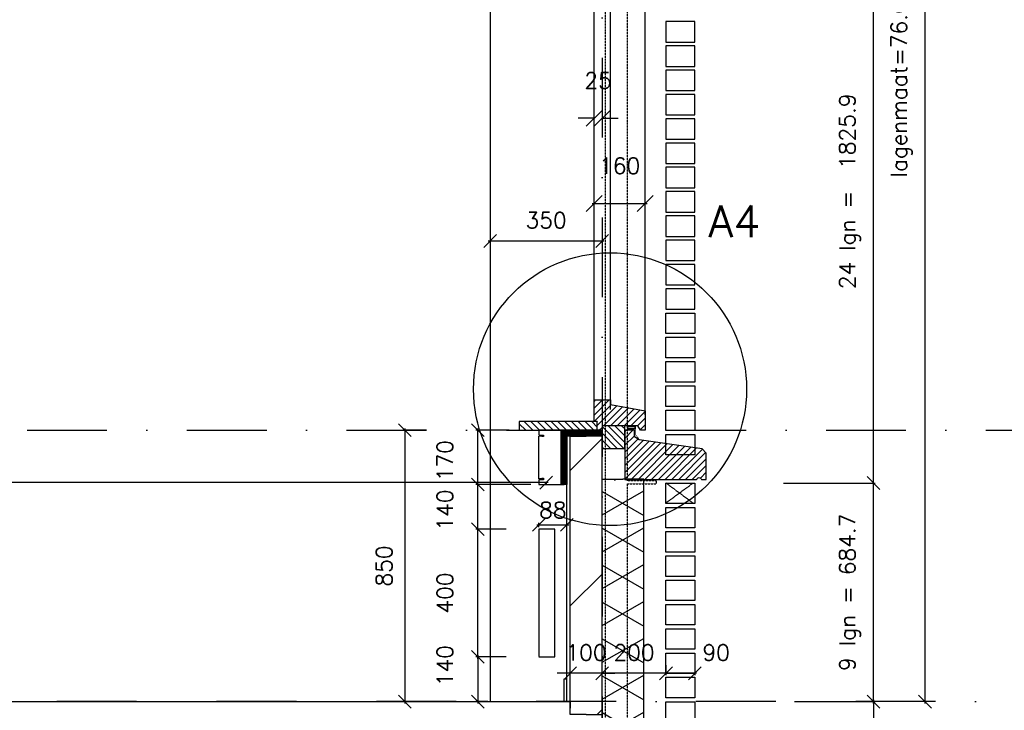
# Model space of a CAD drawing. Extents: x 0 to 297174, y -27731 to 163980.
# Tile 62 of 152: x 167364 to 170445, y 95769 to 97932. Entities that reach past the tile are written whole.
import ezdxf

# ---------------------------------------------------------------- set-up
doc = ezdxf.new("R2010")
doc.units = 0
doc.header["$LTSCALE"] = 5
doc.header["$MEASUREMENT"] = 0
doc.header["$PDMODE"] = 3
doc.header["$PDSIZE"] = 0.1
for name, pattern in [('DASHDOT', [1, 0.5, -0.25, 0, -0.25]), ('DD1', [2.66667, 1.66667, -0.5, 0, -0.5]), ('HIDDEN', [0.375, 0.25, -0.125]), ('HIDDEN2', [0.1875, 0.125, -0.0625])]:
    doc.linetypes.add(name, pattern=pattern)
doc.layers.get('0').update_dxf_attribs({"linetype": 'CONTINUOUS'})
doc.layers.get('DEFPOINTS').update_dxf_attribs({"linetype": 'CONTINUOUS'})
for name, color, linetype in [('_DETAILNUMMERS', 4, 'CONTINUOUS'), ('_DETAILNUMMERSTEKST', 4, 'CONTINUOUS'), ('A--A21--_F--3-', 9, 'CONTINUOUS'), ('A--A21--_F-23-', 9, 'CONTINUOUS'), ('A--A22--_F123-', 9, 'CONTINUOUS'), ('A--A30--_F--3-', 9, 'CONTINUOUS'), ('A--A35--_F--3-', 9, 'CONTINUOUS'), ('A--L21--', 3, 'CONTINUOUS'), ('A--L21--_F--3-', 7, 'CONTINUOUS'), ('A--L21--_F-23-', 4, 'CONTINUOUS'), ('A--L21D1_BUITENWAND', 1, 'CONTINUOUS'), ('A--L21D4_BUITENWAND', 4, 'CONTINUOUS'), ('A--L21DC1_BUITENWAND', 1, 'HIDDEN'), ('A--L22--', 3, 'CONTINUOUS'), ('A--L22--_F--3-', 7, 'CONTINUOUS'), ('A--L22D2_BINNENWAND', 2, 'CONTINUOUS'), ('A--L22DC4_BINNENWAND', 4, 'HIDDEN'), ('A--L23--', 7, 'CONTINUOUS'), ('A--L23--_F--3-', 7, 'CONTINUOUS'), ('A--L28D1_KONSTRUKTIES', 1, 'CONTINUOUS'), ('A--L28DC1_KONSTRUKTIES', 1, 'HIDDEN2'), ('A--L30--', 7, 'CONTINUOUS'), ('A--L30--_F123-', 7, 'CONTINUOUS'), ('A--L31--', 2, 'CONTINUOUS'), ('A--L31--_F--3-', 7, 'CONTINUOUS'), ('A--L31A1_BUITENKOZIJN', 1, 'CONTINUOUS'), ('A--L35--', 7, 'CONTINUOUS'), ('A--L35--_F--3-', 7, 'CONTINUOUS'), ('A--M$1A-_F123-', 1, 'CONTINUOUS'), ('A--M1$A-_F123-', 1, 'CONTINUOUS'), ('STRAMIEN', 8, 'DD1'), ('X--LR---_CP', 7, 'CONTINUOUS')]:
    doc.layers.add(name, color=color, linetype=linetype)
doc.styles.add('ALFA-0_25', font='ROMANS')
doc.styles.add('HIEMSTRA', font='romans.shx')
doc.dimstyles.new('ALFA-0_25', dxfattribs={"dimscale": 50, "dimtxt": 2.5, "dimasz": 2.5, "dimexe": 0.3, "dimexo": 0.3, "dimgap": 1.25, "dimtad": 1, "dimdec": 0, "dimzin": 0, "dimdsep": 46, "dimtxsty": 'ALFA-0_25', "dimblk1": 'OBLIQUE', "dimblk2": 'OBLIQUE', "dimsah": 1, "dimcen": 0.09, "dimdle": 0.3, "dimclrd": 1, "dimclre": 1, "dimclrt": 2, "dimadec": 0, "dimazin": 0, "dimtfac": 1, "dimtdec": 0, "dimtofl": 0, "dimtmove": 2, "dimatfit": 3, "dimldrblk": 'OBLIQUE', "dimfxl": 0, "dimtvp": 625, "dimtolj": 1, "dimtzin": 0, "dimarcsym": 0})
doc.dimstyles.get("Standard").update_dxf_attribs({"dimscale": 50, "dimtxt": 2.5, "dimasz": 2, "dimexe": 0.3, "dimexo": 0.3, "dimgap": 2, "dimtad": 1, "dimdec": 0, "dimzin": 0, "dimdsep": 46, "dimtxsty": 'HIEMSTRA', "dimblk1": 'OBLIQUE', "dimblk2": 'OBLIQUE', "dimsah": 1, "dimcen": 0.09, "dimdle": 0.3, "dimclrd": 1, "dimclre": 1, "dimclrt": 2, "dimadec": 0, "dimazin": 0, "dimtfac": 1, "dimtdec": 4, "dimtix": 1, "dimtmove": 2, "dimatfit": 3, "dimldrblk": 'OBLIQUE', "dimfxl": 0, "dimtvp": 625, "dimtolj": 1, "dimtzin": 0, "dimarcsym": 0})

# ---------------------------------------------------------------- blocks, each defined once
blk = doc.blocks.new('*U1693')
at = {"layer": 'A--L23--_F--3-', "color": 2, "linetype": 'Continuous'}
blk.add_lwpolyline([(0, 0), (0, 20), (16422, 20), (16422, 0)], dxfattribs=at)
blk = doc.blocks.new('_OBLIQUE')
at = {"color": 0, "linetype": 'ByBlock'}
blk.add_line((-0.5, -0.5), (0.5, 0.5), dxfattribs=at)
blk = doc.blocks.new('*D365')
at = {"layer": 'A--M$1A-_F123-', "color": 1, "lineweight": -2, "ltscale": 10}
for p, q in [((169186.3, 95884.5), (169146.3, 95884.5)), ((169386.3, 95884.5), (169186.3, 95884.5)), ((169386.3, 95884.5), (169426.3, 95884.5))]:
    blk.add_line(p, q, dxfattribs=at)
at = {"layer": 'DEFPOINTS', "color": 0, "ltscale": 10}
for p in [(169186.3, 95884.5), (169186.3, 95884.5), (169386.3, 95884.5)]:
    blk.add_point(p, dxfattribs=at)
at = {"layer": 'A--M$1A-_F123-', "color": 1, "lineweight": -2, "ltscale": 10, "xscale": 40, "yscale": 40, "zscale": 40}
blk.add_blockref('_OBLIQUE', (169186.3, 95884.5), dxfattribs=at)
at = {"layer": 'A--M$1A-_F123-', "color": 1, "lineweight": -2, "ltscale": 10, "xscale": 40, "yscale": 40, "zscale": 40, "rotation": 180}
blk.add_blockref('_OBLIQUE', (169386.3, 95884.5), dxfattribs=at)
at = {"layer": 'A--M$1A-_F123-', "color": 2, "ltscale": 10, "insert": (169286.3, 95949.5), "char_height": 50, "attachment_point": 5, "style": 'HIEMSTRA'}
blk.add_mtext('\\A1;200', dxfattribs=at)
blk = doc.blocks.new('*D366')
at = {"layer": 'A--M$1A-_F123-', "color": 1, "lineweight": -2, "ltscale": 10}
for p, q in [((169086.3, 95884.5), (169046.3, 95884.5)), ((169186.3, 95884.5), (169086.3, 95884.5)), ((169186.3, 95884.5), (169226.3, 95884.5))]:
    blk.add_line(p, q, dxfattribs=at)
at = {"layer": 'DEFPOINTS', "color": 0, "ltscale": 10}
for p in [(169086.3, 95884.5), (169086.3, 95884.5), (169186.3, 95884.5)]:
    blk.add_point(p, dxfattribs=at)
at = {"layer": 'A--M$1A-_F123-', "color": 1, "lineweight": -2, "ltscale": 10, "xscale": 40, "yscale": 40, "zscale": 40}
blk.add_blockref('_OBLIQUE', (169086.3, 95884.5), dxfattribs=at)
at = {"layer": 'A--M$1A-_F123-', "color": 1, "lineweight": -2, "ltscale": 10, "xscale": 40, "yscale": 40, "zscale": 40, "rotation": 180}
blk.add_blockref('_OBLIQUE', (169186.3, 95884.5), dxfattribs=at)
at = {"layer": 'A--M$1A-_F123-', "color": 2, "ltscale": 10, "insert": (169136.3, 95949.5), "char_height": 50, "attachment_point": 5, "style": 'HIEMSTRA'}
blk.add_mtext('\\A1;100', dxfattribs=at)
blk = doc.blocks.new('*U1640')
at = {"layer": 'A--A22--_F123-', "linetype": 'Continuous'}
h = blk.add_hatch(dxfattribs=at)
h.set_pattern_fill('ALFALINE', color=256, scale=300, style=0)
h.set_pattern_definition([(45, (-169136.33, -95755.9), (-212.13203, 212.13203), [])])
h.paths.add_polyline_path([(0, 0), (-50, 0), (-50, 871.9), (0, 871.9), (50, 871.9), (50, 0)])
at = {"layer": 'A--L22--_F--3-', "color": 4, "linetype": 'Continuous'}
for points in [[(0, 0), (-50, 0), (-50, 871.9), (0, 871.9)], [(0, 0), (50, 0), (50, 871.9), (0, 871.9)]]:
    blk.add_lwpolyline(points, dxfattribs=at)
blk = doc.blocks.new('*D384')
at = {"layer": 'A--M$1A-_F123-', "color": 1, "lineweight": -2, "ltscale": 10}
for p, q in [((169017.3, 96481.9), (160698.3, 96481.9)), ((160704.3, 96484.8), (160704.3, 96475.9)), ((169011.3, 96484.8), (169011.3, 96475.9))]:
    blk.add_line(p, q, dxfattribs=at)
at = {"layer": 'DEFPOINTS', "color": 0, "ltscale": 10}
for p in [(160704.3, 96490.8), (160704.3, 96481.9), (169011.3, 96490.8)]:
    blk.add_point(p, dxfattribs=at)
at = {"layer": 'A--M$1A-_F123-', "color": 1, "lineweight": -2, "ltscale": 10, "xscale": 40, "yscale": 40, "zscale": 40, "rotation": 180}
blk.add_blockref('_OBLIQUE', (160704.3, 96481.9), dxfattribs=at)
at = {"layer": 'A--M$1A-_F123-', "color": 1, "lineweight": -2, "ltscale": 10, "xscale": 40, "yscale": 40, "zscale": 40}
blk.add_blockref('_OBLIQUE', (169011.3, 96481.9), dxfattribs=at)
at = {"layer": 'A--M$1A-_F123-', "color": 2, "ltscale": 10, "insert": (164857.8, 96546.9), "char_height": 50, "attachment_point": 5, "style": 'HIEMSTRA'}
blk.add_mtext('\\A1;8307', dxfattribs=at)
blk = doc.blocks.new('*D508')
at = {"layer": 'A--M$1A-_F123-', "color": 1, "linetype": 'Continuous', "lineweight": -2, "ltscale": 10}
for p, q in [((169192.3, 97238.7), (168830.3, 97238.7)), ((168836.3, 97236.4), (168836.3, 97232.7)), ((169186.3, 97236.4), (169186.3, 97232.7))]:
    blk.add_line(p, q, dxfattribs=at)
at = {"layer": 'DEFPOINTS', "color": 0, "linetype": 'Continuous', "ltscale": 10}
for p in [(168836.3, 97242.4), (168836.3, 97238.7), (169186.3, 97242.4)]:
    blk.add_point(p, dxfattribs=at)
at = {"layer": 'A--M$1A-_F123-', "color": 1, "linetype": 'Continuous', "lineweight": -2, "ltscale": 10, "xscale": 40, "yscale": 40, "zscale": 40, "rotation": 180}
blk.add_blockref('_OBLIQUE', (168836.3, 97238.7), dxfattribs=at)
at = {"layer": 'A--M$1A-_F123-', "color": 1, "linetype": 'Continuous', "lineweight": -2, "ltscale": 10, "xscale": 40, "yscale": 40, "zscale": 40}
blk.add_blockref('_OBLIQUE', (169186.3, 97238.7), dxfattribs=at)
at = {"layer": 'A--M$1A-_F123-', "color": 2, "linetype": 'Continuous', "ltscale": 10, "insert": (169011.3, 97303.7), "char_height": 50, "attachment_point": 5, "style": 'HIEMSTRA'}
blk.add_mtext('\\A1;350', dxfattribs=at)
blk = doc.blocks.new('*D535')
at = {"layer": 'A--M$1A-_F123-', "color": 1, "lineweight": -2, "ltscale": 10}
for p, q in [((169386.3, 95910), (169386.3, 95878.5)), ((169476.3, 95910), (169476.3, 95878.5)), ((169482.3, 95884.5), (169380.3, 95884.5))]:
    blk.add_line(p, q, dxfattribs=at)
at = {"layer": 'DEFPOINTS', "color": 0, "ltscale": 10}
for p in [(169386.3, 95916), (169476.3, 95916), (169386.3, 95884.5)]:
    blk.add_point(p, dxfattribs=at)
at = {"layer": 'A--M$1A-_F123-', "color": 1, "lineweight": -2, "ltscale": 10, "xscale": 40, "yscale": 40, "zscale": 40, "rotation": 180}
blk.add_blockref('_OBLIQUE', (169386.3, 95884.5), dxfattribs=at)
at = {"layer": 'A--M$1A-_F123-', "color": 1, "lineweight": -2, "ltscale": 10, "xscale": 40, "yscale": 40, "zscale": 40}
blk.add_blockref('_OBLIQUE', (169476.3, 95884.5), dxfattribs=at)
at = {"layer": 'A--M$1A-_F123-', "color": 2, "ltscale": 10, "insert": (169543.5, 95949.5), "char_height": 50, "attachment_point": 5, "style": 'HIEMSTRA'}
blk.add_mtext('\\A1;90', dxfattribs=at)
blk = doc.blocks.new('*D536')
at = {"layer": 'A--M$1A-_F123-', "color": 1, "lineweight": -2, "ltscale": 10}
for p, q in [((168797.5, 96329.9), (168797.5, 96481.9)), ((168895.7, 96475.9), (168791.5, 96475.9)), ((168886.4, 96335.9), (168791.5, 96335.9))]:
    blk.add_line(p, q, dxfattribs=at)
at = {"layer": 'DEFPOINTS', "color": 0, "ltscale": 10}
for p in [(168797.5, 96475.9), (168901.7, 96475.9), (168892.4, 96335.9)]:
    blk.add_point(p, dxfattribs=at)
at = {"layer": 'A--M$1A-_F123-', "color": 1, "lineweight": -2, "ltscale": 10, "xscale": 40, "yscale": 40, "zscale": 40}
for p, rotation in [((168797.5, 96475.9), 90), ((168797.5, 96335.9), 270)]:
    blk.add_blockref('_OBLIQUE', p, dxfattribs=dict(at, rotation=rotation))
at = {"layer": 'A--M$1A-_F123-', "color": 2, "ltscale": 10, "insert": (168694.7, 96395.9), "char_height": 50, "attachment_point": 5, "rotation": 90, "style": 'HIEMSTRA'}
blk.add_mtext('\\A1;140', dxfattribs=at)
blk = doc.blocks.new('*D537')
at = {"layer": 'A--M$1A-_F123-', "color": 1, "lineweight": -2, "ltscale": 10}
for p, q in [((168895.7, 96645.9), (168791.5, 96645.9)), ((168797.5, 96469.9), (168797.5, 96651.9)), ((168963.4, 96475.9), (168791.5, 96475.9))]:
    blk.add_line(p, q, dxfattribs=at)
at = {"layer": 'DEFPOINTS', "color": 0, "ltscale": 10}
for p in [(168797.5, 96645.9), (168901.7, 96645.9), (168969.4, 96475.9)]:
    blk.add_point(p, dxfattribs=at)
at = {"layer": 'A--M$1A-_F123-', "color": 1, "lineweight": -2, "ltscale": 10, "xscale": 40, "yscale": 40, "zscale": 40}
for p, rotation in [((168797.5, 96645.9), 90), ((168797.5, 96475.9), 270)]:
    blk.add_blockref('_OBLIQUE', p, dxfattribs=dict(at, rotation=rotation))
at = {"layer": 'A--M$1A-_F123-', "color": 2, "ltscale": 10, "insert": (168694.7, 96550.9), "char_height": 50, "attachment_point": 5, "rotation": 90, "style": 'HIEMSTRA'}
blk.add_mtext('\\A1;170', dxfattribs=at)
blk = doc.blocks.new('*D538')
at = {"layer": 'A--M$1A-_F123-', "color": 1, "lineweight": -2, "ltscale": 10}
for p, q in [((168828.7, 96335.9), (168791.5, 96335.9)), ((168797.5, 95929.9), (168797.5, 96341.9)), ((168828.7, 95935.9), (168791.5, 95935.9))]:
    blk.add_line(p, q, dxfattribs=at)
at = {"layer": 'DEFPOINTS', "color": 0, "ltscale": 10}
for p in [(168797.5, 96335.9), (168834.7, 96335.9), (168834.7, 95935.9)]:
    blk.add_point(p, dxfattribs=at)
at = {"layer": 'A--M$1A-_F123-', "color": 1, "lineweight": -2, "ltscale": 10, "xscale": 40, "yscale": 40, "zscale": 40}
for p, rotation in [((168797.5, 96335.9), 90), ((168797.5, 95935.9), 270)]:
    blk.add_blockref('_OBLIQUE', p, dxfattribs=dict(at, rotation=rotation))
at = {"layer": 'A--M$1A-_F123-', "color": 2, "ltscale": 10, "insert": (168694.7, 96135.9), "char_height": 50, "attachment_point": 5, "rotation": 90, "style": 'HIEMSTRA'}
blk.add_mtext('\\A1;400', dxfattribs=at)
blk = doc.blocks.new('*D539')
at = {"layer": 'A--M$1A-_F123-', "color": 1, "lineweight": -2, "ltscale": 10}
for p, q in [((168886.4, 95935.9), (168791.5, 95935.9)), ((168797.5, 95941.9), (168797.5, 95789.9)), ((168828.7, 95795.9), (168791.5, 95795.9))]:
    blk.add_line(p, q, dxfattribs=at)
at = {"layer": 'DEFPOINTS', "color": 0, "ltscale": 10}
for p in [(168892.4, 95935.9, 0), (168797.5, 95795.9), (168834.7, 95795.9, 0)]:
    blk.add_point(p, dxfattribs=at)
at = {"layer": 'A--M$1A-_F123-', "color": 1, "lineweight": -2, "ltscale": 10, "xscale": 40, "yscale": 40, "zscale": 40}
for p, rotation in [((168797.5, 95935.9), 90), ((168797.5, 95795.9), 270)]:
    blk.add_blockref('_OBLIQUE', p, dxfattribs=dict(at, rotation=rotation))
at = {"layer": 'A--M$1A-_F123-', "color": 2, "ltscale": 10, "insert": (168694.7, 95908.4), "char_height": 50, "attachment_point": 5, "rotation": 90, "style": 'HIEMSTRA'}
blk.add_mtext('\\A1;140', dxfattribs=at)
blk = doc.blocks.new('*D541')
at = {"layer": 'A--M$1A-_F123-', "color": 1, "lineweight": -2, "ltscale": 10}
for p, q in [((169788.3, 98307.9), (170041.5, 98307.9)), ((170035.5, 96474.6), (170035.5, 98313.9)), ((169788.3, 96480.6), (170041.5, 96480.6))]:
    blk.add_line(p, q, dxfattribs=at)
at = {"layer": 'DEFPOINTS', "color": 0, "ltscale": 10}
for p in [(169782.3, 98307.9), (170035.5, 98307.9), (169782.3, 96480.6)]:
    blk.add_point(p, dxfattribs=at)
at = {"layer": 'A--M$1A-_F123-', "color": 1, "lineweight": -2, "ltscale": 10, "xscale": 40, "yscale": 40, "zscale": 40}
for p, rotation in [((170035.5, 98307.9), 90), ((170035.5, 96480.6), 270)]:
    blk.add_blockref('_OBLIQUE', p, dxfattribs=dict(at, rotation=rotation))
at = {"layer": 'A--M$1A-_F123-', "color": 2, "ltscale": 10, "insert": (169962.2, 97394.3), "char_height": 50, "attachment_point": 5, "rotation": 90, "style": 'HIEMSTRA'}
blk.add_mtext('\\A1;24 lgn =  1825.9', dxfattribs=at)
blk = doc.blocks.new('*D550')
at = {"layer": 'A--M$1A-_F123-', "color": 1, "lineweight": -2, "ltscale": 10}
for p, q in [((170035.5, 95801.9), (170035.5, 95104.4)), ((169788.3, 95795.9), (170041.5, 95795.9)), ((169753.6, 95110.4), (170041.5, 95110.4))]:
    blk.add_line(p, q, dxfattribs=at)
at = {"layer": 'DEFPOINTS', "color": 0, "ltscale": 10}
for p in [(169782.3, 95795.9, 0), (169747.6, 95110.4), (170035.5, 95110.4)]:
    blk.add_point(p, dxfattribs=at)
at = {"layer": 'A--M$1A-_F123-', "color": 1, "lineweight": -2, "ltscale": 10, "xscale": 40, "yscale": 40, "zscale": 40}
for p, rotation in [((170035.5, 95795.9), 90), ((170035.5, 95110.4), 270)]:
    blk.add_blockref('_OBLIQUE', p, dxfattribs=dict(at, rotation=rotation))
at = {"layer": 'A--M$1A-_F123-', "color": 2, "ltscale": 10, "insert": (169962.2, 95453.2), "char_height": 50, "attachment_point": 5, "rotation": 90, "style": 'HIEMSTRA'}
blk.add_mtext('\\A1;9 lgn = 685.2', dxfattribs=at)
blk = doc.blocks.new('*D551')
at = {"layer": 'A--M$1A-_F123-', "color": 1, "lineweight": -2, "ltscale": 10}
for p, q in [((169753.6, 96480.6), (170041.5, 96480.6)), ((170035.5, 95789.9), (170035.5, 96486.6)), ((169788.3, 95795.9), (170041.5, 95795.9))]:
    blk.add_line(p, q, dxfattribs=at)
at = {"layer": 'DEFPOINTS', "color": 0, "ltscale": 10}
for p in [(169747.6, 96480.6, 0), (170035.5, 96480.6), (169782.3, 95795.9, 0)]:
    blk.add_point(p, dxfattribs=at)
at = {"layer": 'A--M$1A-_F123-', "color": 1, "lineweight": -2, "ltscale": 10, "xscale": 40, "yscale": 40, "zscale": 40}
for p, rotation in [((170035.5, 96480.6), 90), ((170035.5, 95795.9), 270)]:
    blk.add_blockref('_OBLIQUE', p, dxfattribs=dict(at, rotation=rotation))
at = {"layer": 'A--M$1A-_F123-', "color": 2, "ltscale": 10, "insert": (169962.2, 96138.3), "char_height": 50, "attachment_point": 5, "rotation": 90, "style": 'HIEMSTRA'}
blk.add_mtext('\\A1;9 lgn = 684.7', dxfattribs=at)
blk = doc.blocks.new('*D552')
at = {"layer": 'A--M$1A-_F123-', "color": 1, "linetype": 'Continuous', "lineweight": -2, "ltscale": 10}
for p, q in [((168637.2, 96645.9), (168563.2, 96645.9)), ((168569.2, 96651.9), (168569.2, 95789.9)), ((168637.2, 95795.9), (168563.2, 95795.9))]:
    blk.add_line(p, q, dxfattribs=at)
at = {"layer": 'DEFPOINTS', "color": 0, "linetype": 'Continuous', "ltscale": 10}
for p in [(168643.2, 96645.9), (168569.2, 95795.9), (168643.2, 95795.9)]:
    blk.add_point(p, dxfattribs=at)
at = {"layer": 'A--M$1A-_F123-', "color": 1, "linetype": 'Continuous', "lineweight": -2, "ltscale": 10, "xscale": 40, "yscale": 40, "zscale": 40}
for p, rotation in [((168569.2, 96645.9), 90), ((168569.2, 95795.9), 270)]:
    blk.add_blockref('_OBLIQUE', p, dxfattribs=dict(at, rotation=rotation))
at = {"layer": 'A--M$1A-_F123-', "color": 2, "linetype": 'Continuous', "ltscale": 10, "insert": (168504.2, 96220.9), "char_height": 50, "attachment_point": 5, "rotation": 90, "style": 'HIEMSTRA'}
blk.add_mtext('\\A1;850', dxfattribs=at)
blk = doc.blocks.new('*D553')
at = {"layer": 'A--M$1A-_F123-', "color": 1, "linetype": 'Continuous', "lineweight": -2, "ltscale": 10}
for p, q in [((170207.3, 99840.1), (170191.1, 99840.1)), ((170197.1, 95789.9), (170197.1, 99846.1)), ((170207.3, 95795.9), (170191.1, 95795.9))]:
    blk.add_line(p, q, dxfattribs=at)
at = {"layer": 'DEFPOINTS', "color": 0, "linetype": 'Continuous', "ltscale": 10}
for p in [(170197.1, 99840.1), (170213.3, 99840.1), (170213.3, 95795.9, -0.1)]:
    blk.add_point(p, dxfattribs=at)
at = {"layer": 'A--M$1A-_F123-', "color": 1, "linetype": 'Continuous', "lineweight": -2, "ltscale": 10, "xscale": 40, "yscale": 40, "zscale": 40}
for p, rotation in [((170197.1, 99840.1), 90), ((170197.1, 95795.9), 270)]:
    blk.add_blockref('_OBLIQUE', p, dxfattribs=dict(at, rotation=rotation))
at = {"layer": 'A--M$1A-_F123-', "color": 3, "linetype": 'Continuous', "ltscale": 10, "insert": (170123.8, 97818), "char_height": 50, "attachment_point": 5, "rotation": 90, "style": 'HIEMSTRA'}
blk.add_mtext('\\A1;lagenmaat=76.08 mm', dxfattribs=at)
blk = doc.blocks.new('*U1614')
at = {"layer": 'A--A21--_F-23-', "linetype": 'Continuous'}
h = blk.add_hatch(dxfattribs=at)
h.set_pattern_fill('ALFAISO', color=256, scale=100, angle=90, style=0)
h.set_pattern_definition([(150, (50, -3e-15), (-50, -86.6025), []), (210, (50, -3e-15), (50, -86.6025), [])])
h.paths.add_polyline_path([(0, 0), (-65, 0), (-65, 1470.7), (0, 1470.7), (65, 1470.7), (65, 0)])
at = {"layer": 'A--L21--_F--3-', "color": 3, "linetype": 'Continuous'}
for points in [[(0, 0), (-65, 0), (-65, 1470.7), (0, 1470.7)], [(0, 0), (65, 0), (65, 1470.7), (0, 1470.7)]]:
    blk.add_lwpolyline(points, dxfattribs=at)
blk = doc.blocks.new('KABELGOOT')
at = {"layer": 'A--L22DC4_BINNENWAND'}
for points in [[(60, -150), (55, -150), (55, -155), (70, -155), (70, -170), (0, -170), (0, 0), (70, 0), (70, -15), (55, -15), (55, -20), (60, -20)], [(60, -152.5), (70, -152.5), (70, -55), (70, -17.5), (60, -17.5)]]:
    blk.add_lwpolyline(points, dxfattribs=at)
at = {"layer": 'X--LR---_CP'}
blk.add_point((0, 0), dxfattribs=at)
blk = doc.blocks.new('*D588')
at = {"layer": 'A--M$1A-_F123-', "color": 1, "lineweight": -2, "ltscale": 10}
for p, q in [((168988.3, 96341.9), (168988.3, 96355.9)), ((169076.3, 96341.9), (169076.3, 96355.9)), ((168982.3, 96349.9), (169082.3, 96349.9))]:
    blk.add_line(p, q, dxfattribs=at)
at = {"layer": 'DEFPOINTS', "color": 0, "ltscale": 10}
for p in [(168988.3, 96335.9, 0), (169076.3, 96349.9), (169076.3, 96335.9, 0)]:
    blk.add_point(p, dxfattribs=at)
at = {"layer": 'A--M$1A-_F123-', "color": 1, "lineweight": -2, "ltscale": 10, "xscale": 40, "yscale": 40, "zscale": 40, "rotation": 180}
blk.add_blockref('_OBLIQUE', (168988.3, 96349.9), dxfattribs=at)
at = {"layer": 'A--M$1A-_F123-', "color": 1, "lineweight": -2, "ltscale": 10, "xscale": 40, "yscale": 40, "zscale": 40}
blk.add_blockref('_OBLIQUE', (169076.3, 96349.9), dxfattribs=at)
at = {"layer": 'A--M$1A-_F123-', "color": 2, "ltscale": 10, "insert": (169032.3, 96395.9), "char_height": 50, "attachment_point": 5, "style": 'HIEMSTRA'}
blk.add_mtext('\\A1;88', dxfattribs=at)
blk = doc.blocks.new('KOZIJN_A')
at = {"layer": 'A--A35--_F--3-'}
h = blk.add_hatch(dxfattribs=at)
h.set_pattern_fill('ALFALINE', color=256, scale=15, angle=90, style=0, pattern_type=2)
h.set_pattern_definition([(135, (354.147, -1015.253), (-10.6066, -10.6066), [])])
h.paths.add_polyline_path([(-41, 68), (-41, 54), (-150, 34.4), (-150, -27), (-135, -27), (-127, -13), (-15, -13), (-15, -27.1), (0, -27), (0, 0), (10, 0), (10, 68)])
at = {"layer": 'A--L31--_F--3-', "color": 2, "linetype": 'Continuous'}
blk.add_lwpolyline([(-41, 68), (-41, 54), (-150, 34.4), (-150, -27), (-135, -27), (-127, -13), (-15, -13), (-15, -27.1), (0, -27), (0, 0), (10, 0), (10, 68)], close=True, dxfattribs=at)
at = {"layer": 'X--LR---_CP'}
blk.add_point((0, 0), dxfattribs=at)
blk = doc.blocks.new('Q027003-')
at = {"layer": 'A--A21--_F--3-'}
h = blk.add_hatch(dxfattribs=at)
h.set_pattern_fill('ALFALINE', color=9, scale=15, style=0, pattern_type=2)
h.set_pattern_definition([(45, (0, 0), (-10.6066, 10.6066), [])])
h.paths.add_polyline_path([(0, 0), (71, 0), (71, 71), (0, 71)])
at = {"layer": 'A--L21--_F-23-', "color": 2, "linetype": 'Continuous'}
blk.add_lwpolyline([(0, 0), (71, 0), (71, 71), (0, 71)], close=True, dxfattribs=at)
at = {"layer": 'X--LR---_CP', "linetype": 'Continuous'}
blk.add_point((0, 0), dxfattribs=at)
blk = doc.blocks.new('WATERSLAG')
at = {"layer": 'A--A35--_F--3-'}
h = blk.add_hatch(dxfattribs=at)
h.set_pattern_fill('ALFALINE', color=256, scale=15, angle=90, style=0, pattern_type=2)
h.set_pattern_definition([(135, (440.148, -931.254), (-10.6066, -10.6066), [])])
edge = h.paths.add_edge_path()
edge.add_line((-255, -97), (-255, -14.5))
edge.add_line((-255, -14.5), (-242, -0.8))
edge.add_line((-242, -0.8), (-44.9, 26.9))
edge.add_line((-44.9, 26.9), (-30, 36))
edge.add_line((-30, 36), (-30, 56.9))
edge.add_line((-30, 56.9), (0, 57))
edge.add_line((0, 57), (0, 18.3))
edge.add_line((0, 18.3), (0, -97))
edge.add_line((0, -97), (-225, -97))
edge.add_arc((-232.5, -99.3), 7.84, 16.9811, 163.0189)
edge.add_line((-240, -97), (-255, -97))
at = {"layer": 'A--L35--_F--3-', "color": 3, "linetype": 'Continuous'}
blk.add_lwpolyline([(-255, -97), (-255, -14.5), (-242, -0.8), (-44.9, 26.9), (-30, 36), (-30, 56.9), (0, 57), (0, 18.3), (0, -97), (0, -97), (-225, -97, 0.740216), (-240, -97)], format="xyb", close=True, dxfattribs=at)
at = {"layer": 'X--LR---_CP'}
blk.add_point((0, 0), dxfattribs=at)
blk = doc.blocks.new('*U1588')
at = {"layer": 'A--A30--_F--3-', "linetype": 'Continuous'}
h = blk.add_hatch(dxfattribs=at)
h.set_pattern_fill('ALFALINE', color=256, scale=4, angle=315, style=0)
h.set_pattern_definition([(0, (0, 0), (1e-15, 4), [])])
h.paths.add_polyline_path([(0, 0), (0, -9), (-128, -9), (-128, 0), (-128, 9), (0, 9)])
at = {"layer": 'A--L30--_F123-', "color": 1, "linetype": 'Continuous'}
for points in [[(0, 0), (0, 9), (-128, 9), (-128, 0)], [(0, 0), (0, -9), (-128, -9), (-128, 0)]]:
    blk.add_lwpolyline(points, dxfattribs=at)
blk = doc.blocks.new('*U1587')
at = {"layer": 'A--A30--_F--3-', "linetype": 'Continuous'}
h = blk.add_hatch(dxfattribs=at)
h.set_pattern_fill('ALFALINE', color=256, scale=4, angle=405, style=0)
h.set_pattern_definition([(90, (0, 0), (-4, 1e-15), [])])
h.paths.add_polyline_path([(0, 0), (9, 0), (9, -151.9), (0, -151.9), (-9, -151.9), (-9, 0)])
at = {"layer": 'A--L30--_F123-', "color": 1, "linetype": 'Continuous'}
for points in [[(0, 0), (-9, 0), (-9, -151.9), (0, -151.9)], [(0, 0), (9, 0), (9, -151.9), (0, -151.9)]]:
    blk.add_lwpolyline(points, dxfattribs=at)
blk = doc.blocks.new('*D665')
at = {"layer": 'A--M1$A-_F123-', "color": 1, "lineweight": -2, "ltscale": 10}
blk.add_line((169155.3, 97355.9), (169327.3, 97355.9), dxfattribs=at)
at = {"layer": 'DEFPOINTS', "color": 0, "ltscale": 10}
for p in [(169161.3, 97355.9), (169321.3, 97355.9), (169321.3, 97355.9)]:
    blk.add_point(p, dxfattribs=at)
at = {"layer": 'A--M1$A-_F123-', "color": 1, "lineweight": -2, "ltscale": 10, "xscale": 50, "yscale": 50, "zscale": 50, "rotation": 180}
blk.add_blockref('_OBLIQUE', (169161.3, 97355.9), dxfattribs=at)
at = {"layer": 'A--M1$A-_F123-', "color": 1, "lineweight": -2, "ltscale": 10, "xscale": 50, "yscale": 50, "zscale": 50}
blk.add_blockref('_OBLIQUE', (169321.3, 97355.9), dxfattribs=at)
at = {"layer": 'A--M1$A-_F123-', "color": 2, "ltscale": 10, "insert": (169241.3, 97474.4), "char_height": 50, "attachment_point": 5, "style": 'ALFA-0_25'}
blk.add_mtext('\\A1;160', dxfattribs=at)
blk = doc.blocks.new('*D1139')
at = {"layer": 'A--M1$A-_F123-', "color": 1, "lineweight": -2, "ltscale": 10}
for p, q in [((169161.3, 97623.1), (169111.3, 97623.1)), ((169186.3, 97623.1), (169236.3, 97623.1))]:
    blk.add_line(p, q, dxfattribs=at)
at = {"layer": 'DEFPOINTS', "color": 0, "ltscale": 10}
for p in [(169161.3, 97623.1), (169161.3, 97623.1), (169186.3, 97623.1)]:
    blk.add_point(p, dxfattribs=at)
at = {"layer": 'A--M1$A-_F123-', "color": 1, "lineweight": -2, "ltscale": 10, "xscale": 50, "yscale": 50, "zscale": 50}
blk.add_blockref('_OBLIQUE', (169161.3, 97623.1), dxfattribs=at)
at = {"layer": 'A--M1$A-_F123-', "color": 1, "lineweight": -2, "ltscale": 10, "xscale": 50, "yscale": 50, "zscale": 50, "rotation": 180}
blk.add_blockref('_OBLIQUE', (169186.3, 97623.1), dxfattribs=at)
at = {"layer": 'A--M1$A-_F123-', "color": 2, "ltscale": 10, "insert": (169173.8, 97741.6), "char_height": 50, "attachment_point": 5, "style": 'ALFA-0_25'}
blk.add_mtext('\\A1;25', dxfattribs=at)

msp = doc.modelspace()

# ---------------------------------------------------------------- hatches: boundary and pattern name
at = {"layer": 'A--A35--_F--3-'}
h = msp.add_hatch(dxfattribs=at)
h.set_pattern_fill('ALFALINE', color=256, scale=15, style=0)
h.set_pattern_definition([(135, (316478.53, 3315), (10.6066017, 10.6066017), [])])
h.paths.add_polyline_path([(169011.3, 96672.9), (169171.3, 96672.9), (169171.3, 96645.9), (169011.3, 96645.9)])
h.paths.add_polyline_path([(168927.3, 96672.9), (169011.3, 96672.9), (169011.3, 96645.9), (168927.3, 96645.9)])

# ---------------------------------------------------------------- linework, layer by layer
at = {"layer": '_DETAILNUMMERS'}
msp.add_circle((169211.3, 96774.5, 0), 427.3, dxfattribs=at)
at = {"layer": 'A--L21D1_BUITENWAND', "elevation": 0}
for points in [[(169386.3, 97862), (169476.3, 97862), (169476.3, 97926.1), (169386.3, 97926.1)], [(169386.3, 97785.9), (169476.3, 97785.9), (169476.3, 97850.1), (169386.3, 97850.1)], [(169386.3, 97709.8), (169476.3, 97709.8), (169476.3, 97774), (169386.3, 97774)], [(169386.3, 97633.8), (169476.3, 97633.8), (169476.3, 97697.9), (169386.3, 97697.9)], [(169386.3, 97557.7), (169476.3, 97557.7), (169476.3, 97621.8), (169386.3, 97621.8)], [(169386.3, 97481.6), (169476.3, 97481.6), (169476.3, 97545.7), (169386.3, 97545.7)], [(169386.3, 97405.5), (169476.3, 97405.5), (169476.3, 97469.7), (169386.3, 97469.7)], [(169386.3, 97329.4), (169476.3, 97329.4), (169476.3, 97393.6), (169386.3, 97393.6)], [(169386.3, 97253.4), (169476.3, 97253.4), (169476.3, 97317.5), (169386.3, 97317.5)], [(169386.3, 97177.3), (169476.3, 97177.3), (169476.3, 97241.4), (169386.3, 97241.4)], [(169386.3, 97101.2), (169476.3, 97101.2), (169476.3, 97165.3), (169386.3, 97165.3)], [(169386.3, 97025.1), (169476.3, 97025.1), (169476.3, 97089.3), (169386.3, 97089.3)], [(169386.3, 97013.2), (169476.3, 97013.2), (169476.3, 96949), (169386.3, 96949)], [(169386.3, 96937.1), (169476.3, 96937.1), (169476.3, 96873), (169386.3, 96873)], [(169386.3, 96861), (169476.3, 96861), (169476.3, 96796.9), (169386.3, 96796.9)], [(169386.3, 96784.9), (169476.3, 96784.9), (169476.3, 96720.8), (169386.3, 96720.8)], [(169386.3, 96708.9), (169476.3, 96708.9), (169476.3, 96644.7), (169386.3, 96644.7)], [(169386.3, 96632.8), (169476.3, 96632.8), (169476.3, 96568.6), (169386.3, 96568.6)]]:
    msp.add_lwpolyline(points, close=True, dxfattribs=at)
at = {"layer": 'A--L21D4_BUITENWAND', "elevation": 0}
for points in [[(169386.3, 96480.6), (169476.3, 96480.6), (169476.3, 96416.5), (169386.3, 96416.5)], [(169386.3, 96404.5), (169476.3, 96404.5), (169476.3, 96340.4), (169386.3, 96340.4)], [(169386.3, 96328.5), (169476.3, 96328.5), (169476.3, 96264.3), (169386.3, 96264.3)], [(169386.3, 96252.4), (169476.3, 96252.4), (169476.3, 96188.2), (169386.3, 96188.2)], [(169386.3, 96176.3), (169476.3, 96176.3), (169476.3, 96112.2), (169386.3, 96112.2)], [(169386.3, 96100.2), (169476.3, 96100.2), (169476.3, 96036.1), (169386.3, 96036.1)], [(169386.3, 96024.1), (169476.3, 96024.1), (169476.3, 95960), (169386.3, 95960)], [(169386.3, 95948.1), (169476.3, 95948.1), (169476.3, 95883.9), (169386.3, 95883.9)], [(169386.3, 95872), (169476.3, 95872), (169476.3, 95807.8), (169386.3, 95807.8)]]:
    msp.add_lwpolyline(points, close=True, dxfattribs=at)
at = {"layer": 'A--L21D4_BUITENWAND'}
msp.add_lwpolyline([(169386.3, 95795.6), (169476.3, 95795.6), (169476.3, 95731.5), (169386.3, 95731.5)], close=True, dxfattribs=at)
at = {"layer": 'A--L21DC1_BUITENWAND'}
for p, q in [((169386.3, 96418.4, 0), (169471.3, 96480.6, 0)), ((169471.3, 96417.6, 0), (169386.3, 96480.6, 0))]:
    msp.add_line(p, q, dxfattribs=at)
at = {"layer": 'A--L22D2_BINNENWAND'}
msp.add_line((169076.3, 95820.9), (169076.3, 96627.8), dxfattribs=at)
at = {"layer": 'A--L22DC4_BINNENWAND', "const_width": 2, "elevation": 0}
msp.add_lwpolyline([(169267, 96659.9), (169291.4, 96659.9), (169291.4, 96631.3), (169301.3, 96619.6)], dxfattribs=at)
at = {"layer": 'A--L22DC4_BINNENWAND', "elevation": 0}
msp.add_lwpolyline([(169038.3, 96335.9), (168988.3, 96335.9), (168988.3, 95935.9), (169038.3, 95935.9)], close=True, dxfattribs=at)
at = {"layer": 'A--L23--'}
msp.add_lwpolyline([(169066.3, 95795.9), (169076.3, 95795.9), (169076.3, 95865.9), (169066.3, 95865.9)], close=True, dxfattribs=at)
at = {"layer": 'A--L28D1_KONSTRUKTIES'}
msp.add_lwpolyline([(168011.3, 99005.8), (168011.3, 98857.4), (168836.3, 98857.4), (168836.3, 95795.9)], dxfattribs=at)
at = {"layer": 'A--L28DC1_KONSTRUKTIES'}
msp.add_lwpolyline([(169266.3, 95248.9), (169266.3, 96477.9), (169356.3, 96477.9), (169356.3, 96488), (169266.3, 96488), (169266.3, 96904.8), (169266.3, 96904.8), (169266.3, 96904.8), (169266.3, 98493.9), (169386.3, 98493.9), (169386.3, 98623.9), (169266.3, 98623.9), (169266.3, 99985.9), (169266.3, 99985.9), (169266.3, 99985.9), (169196.4, 99985.9), (169196.3, 91947.5)], dxfattribs=at)
at = {"layer": 'A--L31--', "elevation": 0}
msp.add_lwpolyline([(169288.9, 96650.9), (169267, 96650.9), (169267, 96657.9), (169288.9, 96657.9)], close=True, dxfattribs=at)
at = {"layer": 'A--L31--_F--3-', "color": 2, "linetype": 'Continuous', "elevation": 0}
msp.add_lwpolyline([(169171.3, 96672.9), (168927.3, 96672.9), (168927.3, 96645.9), (169171.3, 96645.9)], close=True, dxfattribs=at)
at = {"layer": 'A--L31A1_BUITENKOZIJN'}
for p, q in [((169161.3, 96727.9), (169161.3, 98271.9)), ((169212.3, 96711.1), (169212.3, 98250.9)), ((169321.3, 96694.4), (169321.3, 98250.9))]:
    msp.add_line(p, q, dxfattribs=at)
at = {"layer": 'STRAMIEN', "linetype": 'DASHDOT', "ltscale": 100}
for p, q in [((169186.3, 110315), (169186.3, 90754.3)), ((160385.3, 96645.9, 0), (171436.3, 96645.9, 0)), ((171730.5, 95795.9, -0.1), (149883, 95795.9))]:
    msp.add_line(p, q, dxfattribs=at)
at = {"layer": 'X--LR---_CP', "color": 4, "linetype": 'Continuous'}
msp.add_point((169226.3, 96489.1), dxfattribs=at)

# ---------------------------------------------------------------- block references
at = {"layer": 'A--L21--', "rotation": 270}
msp.add_blockref('Q027003-', (169186.3, 96659.9), dxfattribs=at)
at = {"layer": 'A--L21--', "linetype": 'Continuous'}
msp.add_blockref('*U1614', (169251.5, 95021.8), dxfattribs=at)
at = {"layer": 'A--L22--', "color": 4, "xscale": -1}
msp.add_blockref('KABELGOOT', (169058.3, 96645.9, 0), dxfattribs=at)
at = {"layer": 'A--L22--'}
msp.add_blockref('*U1640', (169136.3, 95755.9), dxfattribs=at)
at = {"layer": 'A--L23--'}
msp.add_blockref('*U1693', (152664.3, 95775.9), dxfattribs=at)
at = {"layer": 'A--L30--'}
for name, p in [('*U1588', (169186.3, 96636.8)), ('*U1587', (169067.3, 96627.8))]:
    msp.add_blockref(name, p, dxfattribs=at)
at = {"layer": 'A--L31--', "xscale": -1}
msp.add_blockref('KOZIJN_A', (169171.3, 96672.9), dxfattribs=at)
at = {"layer": 'A--L35--', "xscale": -1}
msp.add_blockref('WATERSLAG', (169257.3, 96588.9), dxfattribs=at)

# ---------------------------------------------------------------- texts
at = {"layer": '_DETAILNUMMERSTEKST', "style": 'HIEMSTRA'}
msp.add_text('A4', height=100, dxfattribs=at).set_placement((169519.7, 97250.4, 0))

# ---------------------------------------------------------------- dimensions: what is measured, and where the dimension line sits
at = {"layer": 'A--M$1A-_F123-', "linetype": 'Continuous'}
dim = msp.add_linear_dim(base=(170197.1, 99840.1), p1=(170213.3, 95795.9, -0.1), p2=(170213.3, 99840.1), angle=270, text='lagenmaat=76.08 mm', dimstyle='Standard', override={"dimscale": 20, "dimclrt": 3}, dxfattribs=at)
dim.commit()
dim.dimension.update_dxf_attribs({"geometry": '*D553', "text_midpoint": (170123.8, 97818)})
at = {"layer": 'A--M$1A-_F123-'}
for base, p1, p2, text, picture, middle in [((170035.5, 98307.9), (169782.3, 96480.6), (169782.3, 98307.9), '24 lgn =  1825.9', '*D541', (169962.2, 97394.3)), ((170035.5, 96480.6), (169782.3, 95795.9, 0), (169747.6, 96480.6, 0), '9 lgn = 684.7', '*D551', (169962.2, 96138.3)), ((170035.5, 95110.4), (169782.3, 95795.9, 0), (169747.6, 95110.4), '9 lgn = 685.2', '*D550', (169962.2, 95453.2))]:
    dim = msp.add_linear_dim(base=base, p1=p1, p2=p2, angle=90, text=text, dimstyle='Standard', override={"dimscale": 20}, dxfattribs=at)
    dim.commit()
    dim.dimension.update_dxf_attribs({"geometry": picture, "text_midpoint": middle})
at = {"layer": 'A--M$1A-_F123-', "linetype": 'Continuous'}
dim = msp.add_linear_dim(base=(168836.3, 97238.7), p1=(169186.3, 97242.4), p2=(168836.3, 97242.4), dimstyle='Standard', override={"dimscale": 20}, dxfattribs=at)
dim.commit()
dim.dimension.update_dxf_attribs({"geometry": '*D508', "text_midpoint": (169011.3, 97303.7)})
dim = msp.add_linear_dim(base=(168569.2, 95795.9, 0), p1=(168643.2, 96645.9, 0), p2=(168643.2, 95795.9, 0), angle=270, dimstyle='Standard', override={"dimscale": 20}, dxfattribs=at)
dim.commit()
dim.dimension.update_dxf_attribs({"geometry": '*D552', "text_midpoint": (168504.2, 96220.9, 0)})
at = {"layer": 'A--M$1A-_F123-'}
for base, p1, p2, picture, middle in [((168797.5, 96645.9, 0), (168969.4, 96475.9, 0), (168901.7, 96645.9, 0), '*D537', (168694.7, 96550.9, 0)), ((168797.5, 96475.9, 0), (168892.4, 96335.9, 0), (168901.7, 96475.9, 0), '*D536', (168694.7, 96395.9, 0)), ((168797.5, 96335.9, 0), (168834.7, 95935.9, 0), (168834.7, 96335.9, 0), '*D538', (168694.7, 96135.9, 0)), ((168797.5, 95795.9), (168892.4, 95935.9, 0), (168834.7, 95795.9, 0), '*D539', (168694.7, 95908.4))]:
    dim = msp.add_linear_dim(base=base, p1=p1, p2=p2, angle=270, dimstyle='Standard', override={"dimscale": 20}, dxfattribs=at)
    dim.commit()
    dim.dimension.update_dxf_attribs({"geometry": picture, "text_midpoint": middle, "dimtype": 160})
for base, p1, p2, picture, middle in [((160704.3, 96481.9), (169011.3, 96490.8), (160704.3, 96490.8), '*D384', (164857.8, 96546.9)), ((169086.3, 95884.5), (169186.3, 95884.5), (169086.3, 95884.5), '*D366', (169136.3, 95949.5)), ((169186.3, 95884.5), (169386.3, 95884.5), (169186.3, 95884.5), '*D365', (169286.3, 95949.5))]:
    dim = msp.add_linear_dim(base=base, p1=p1, p2=p2, dimstyle='Standard', override={"dimscale": 20}, dxfattribs=at)
    dim.commit()
    dim.dimension.update_dxf_attribs({"geometry": picture, "text_midpoint": middle})
at = {"layer": 'A--M$1A-_F123-', "color": 4}
dim = msp.add_linear_dim(base=(169076.3, 96349.9), p1=(168988.3, 96335.9, 0), p2=(169076.3, 96335.9, 0), dimstyle='Standard', override={"dimscale": 20}, dxfattribs=at)
dim.commit()
dim.dimension.update_dxf_attribs({"geometry": '*D588', "text_midpoint": (169032.3, 96395.9), "dimtype": 160})
at = {"layer": 'A--M$1A-_F123-'}
dim = msp.add_linear_dim(base=(169386.3, 95884.5), p1=(169476.3, 95916), p2=(169386.3, 95916), dimstyle='Standard', override={"dimscale": 20}, dxfattribs=at)
dim.commit()
dim.dimension.update_dxf_attribs({"geometry": '*D535', "text_midpoint": (169543.5, 95949.5), "dimtype": 160})
at = {"layer": 'A--M1$A-_F123-'}
for base, p1, p2, picture, middle in [((169161.3, 97623.1), (169186.3, 97623.1), (169161.3, 97623.1), '*D1139', (169173.8, 97741.6)), ((169321.3, 97355.9), (169161.3, 97355.9), (169321.3, 97355.9), '*D665', (169241.3, 97474.4))]:
    dim = msp.add_linear_dim(base=base, p1=p1, p2=p2, dimstyle='ALFA-0_25', override={"dimscale": 20}, dxfattribs=at)
    dim.commit()
    dim.dimension.update_dxf_attribs({"geometry": picture, "text_midpoint": middle})

doc.saveas('drawing.dxf')
